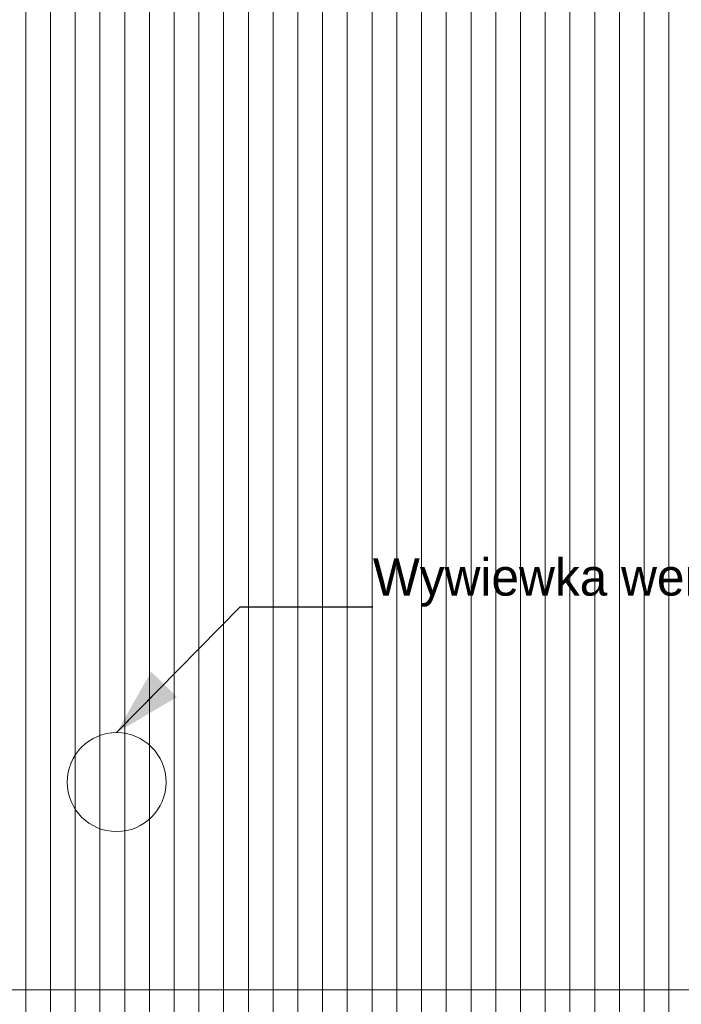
# Model space of a CAD drawing. Header units: millimetres. Extents: x 100377 to 139599, y -1988 to 13993.
# Tile 23 of 53: x 110938 to 113612, y 5978 to 9957. Entities that reach past the tile are written whole.
import ezdxf

# ---------------------------------------------------------------- set-up
doc = ezdxf.new("R2010")
doc.units = ezdxf.units.MM
doc.header["$MEASUREMENT"] = 0
doc.linetypes.add('Przerywana gęsta', pattern=[90, 60, -30])
for name, color, linetype, lineweight in [('Nowe_0_Nr_pióra__1', 7, 'Continuous', 13), ('Nowe_0_Nr_pióra__2', 251, 'Continuous', 13), ('Nowe_820-G Rysunki Obrazki_Nr_pióra__1', 7, 'Continuous', 13)]:
    doc.layers.add(name, color=color, linetype=linetype, lineweight=lineweight)
doc.styles.add('STYL_AUTOMATYCZNY_2', font='txt')
doc.dimstyles.new('STYL_AUTOMATYCZNY__3', dxfattribs={"dimtxt": 0.18, "dimasz": 273.6, "dimexe": 0.18, "dimexo": 0.0625, "dimgap": 0.09, "dimtad": 0, "dimtih": 1, "dimtoh": 1, "dimdec": 4, "dimzin": 0, "dimdsep": 46, "dimcen": 0.09, "dimadec": 0, "dimazin": 0, "dimtfac": 1, "dimtdec": 4, "dimtmove": 0, "dimatfit": 3, "dimldrblk": 'ARROWHEAD_5', "dimfxl": 0, "dimtolj": 1, "dimtzin": 0, "dimarcsym": 0})

# ---------------------------------------------------------------- blocks, each defined once
blk = doc.blocks.new('*X2')
at = {"layer": 'Nowe_0_Nr_pióra__2', "color": 251, "linetype": 'Continuous', "lineweight": 13}
for p, q in [((110962.4, 6037), (110962.4, 5787)), ((110962.4, 6037), (110962.4, 5787)), ((111062.4, 6037), (111062.4, 5787)), ((111062.4, 6037), (111062.4, 5787)), ((111162.4, 6037), (111162.4, 5787)), ((111162.4, 6037), (111162.4, 5787)), ((111262.4, 6037), (111262.4, 5787)), ((111262.4, 6037), (111262.4, 5787)), ((111362.4, 6037), (111362.4, 5787)), ((111362.4, 6037), (111362.4, 5787)), ((111462.4, 6037), (111462.4, 5787)), ((111462.4, 6037), (111462.4, 5787)), ((111562.4, 6037), (111562.4, 5787)), ((111562.4, 6037), (111562.4, 5787)), ((111662.4, 6037), (111662.4, 5787)), ((111662.4, 6037), (111662.4, 5787)), ((111762.4, 6037), (111762.4, 5787)), ((111762.4, 6037), (111762.4, 5787)), ((111862.4, 6037), (111862.4, 5787)), ((111862.4, 6037), (111862.4, 5787)), ((111962.4, 6037), (111962.4, 5787)), ((111962.4, 6037), (111962.4, 5787)), ((112062.4, 6037), (112062.4, 5787)), ((112062.4, 6037), (112062.4, 5787)), ((112162.4, 6037), (112162.4, 5787)), ((112162.4, 6037), (112162.4, 5787)), ((112262.4, 6037), (112262.4, 5787)), ((112262.4, 6037), (112262.4, 5787)), ((112362.4, 6037), (112362.4, 5787)), ((112362.4, 6037), (112362.4, 5787)), ((112462.4, 6037), (112462.4, 5787)), ((112462.4, 6037), (112462.4, 5787)), ((112562.4, 6037), (112562.4, 5787)), ((112562.4, 6037), (112562.4, 5787)), ((112662.4, 6037), (112662.4, 5787)), ((112662.4, 6037), (112662.4, 5787)), ((112762.4, 6037), (112762.4, 5787)), ((112762.4, 6037), (112762.4, 5787)), ((112862.4, 6037), (112862.4, 5787)), ((112862.4, 6037), (112862.4, 5787)), ((112962.4, 6037), (112962.4, 5787)), ((112962.4, 6037), (112962.4, 5787)), ((113062.4, 6037), (113062.4, 5787)), ((113062.4, 6037), (113062.4, 5787)), ((113162.4, 6037), (113162.4, 5787)), ((113162.4, 6037), (113162.4, 5787)), ((113262.4, 6037), (113262.4, 5787)), ((113262.4, 6037), (113262.4, 5787)), ((113362.4, 6037), (113362.4, 5787)), ((113362.4, 6037), (113362.4, 5787)), ((113462.4, 6037), (113462.4, 5787)), ((113462.4, 6037), (113462.4, 5787)), ((113562.4, 6037), (113562.4, 5787)), ((113562.4, 6037), (113562.4, 5787))]:
    blk.add_line(p, q, dxfattribs=at)
blk = doc.blocks.new('Wypełnienie_1_1', base_point=(0, 0))
at = {"layer": 'Nowe_0_Nr_pióra__2', "color": 251, "linetype": 'Continuous', "lineweight": 13}
blk.add_blockref('*X2', (0, 0), dxfattribs=at)
blk = doc.blocks.new('*X4')
at = {"layer": 'Nowe_0_Nr_pióra__2', "color": 251, "linetype": 'Continuous', "lineweight": 13}
for p, q in [((110962.4, 9787), (110962.4, 10037)), ((110962.4, 9787), (110962.4, 10037)), ((111062.4, 9787), (111062.4, 10037)), ((111062.4, 9787), (111062.4, 10037)), ((111162.4, 9787), (111162.4, 10037)), ((111162.4, 9787), (111162.4, 10037)), ((111262.4, 9787), (111262.4, 10037)), ((111262.4, 9787), (111262.4, 10037)), ((111362.4, 9787), (111362.4, 10037)), ((111362.4, 9787), (111362.4, 10037)), ((111462.4, 9787), (111462.4, 10037)), ((111462.4, 9787), (111462.4, 10037)), ((111562.4, 9787), (111562.4, 10037)), ((111562.4, 9787), (111562.4, 10037)), ((111662.4, 9787), (111662.4, 10037)), ((111662.4, 9787), (111662.4, 10037)), ((111762.4, 9787), (111762.4, 10037)), ((111762.4, 9787), (111762.4, 10037)), ((111862.4, 9787), (111862.4, 10037)), ((111862.4, 9787), (111862.4, 10037)), ((111962.4, 9787), (111962.4, 10037)), ((111962.4, 9787), (111962.4, 10037)), ((112062.4, 9787), (112062.4, 10037)), ((112062.4, 9787), (112062.4, 10037)), ((112162.4, 9787), (112162.4, 10037)), ((112162.4, 9787), (112162.4, 10037)), ((112262.4, 9787), (112262.4, 10037)), ((112262.4, 9787), (112262.4, 10037)), ((112362.4, 9787), (112362.4, 10037)), ((112362.4, 9787), (112362.4, 10037)), ((112462.4, 9787), (112462.4, 10037)), ((112462.4, 9787), (112462.4, 10037)), ((112562.4, 9787), (112562.4, 10037)), ((112562.4, 9787), (112562.4, 10037)), ((112662.4, 9787), (112662.4, 10037)), ((112662.4, 9787), (112662.4, 10037)), ((112762.4, 9787), (112762.4, 10037)), ((112762.4, 9787), (112762.4, 10037)), ((112862.4, 9787), (112862.4, 10037)), ((112862.4, 9787), (112862.4, 10037)), ((112962.4, 9787), (112962.4, 10037)), ((112962.4, 9787), (112962.4, 10037)), ((113062.4, 9787), (113062.4, 10037)), ((113062.4, 9787), (113062.4, 10037)), ((113162.4, 9787), (113162.4, 10037)), ((113162.4, 9787), (113162.4, 10037)), ((113262.4, 9787), (113262.4, 10037)), ((113262.4, 9787), (113262.4, 10037)), ((113362.4, 9787), (113362.4, 10037)), ((113362.4, 9787), (113362.4, 10037)), ((113462.4, 9787), (113462.4, 10037)), ((113462.4, 9787), (113462.4, 10037)), ((113562.4, 9787), (113562.4, 10037)), ((113562.4, 9787), (113562.4, 10037)), ((110962.4, 9537), (110962.4, 9787)), ((110962.4, 9537), (110962.4, 9787)), ((111062.4, 9537), (111062.4, 9787)), ((111062.4, 9537), (111062.4, 9787)), ((111162.4, 9537), (111162.4, 9787)), ((111162.4, 9537), (111162.4, 9787)), ((111262.4, 9537), (111262.4, 9787)), ((111262.4, 9537), (111262.4, 9787)), ((111362.4, 9537), (111362.4, 9787)), ((111362.4, 9537), (111362.4, 9787)), ((111462.4, 9537), (111462.4, 9787)), ((111462.4, 9537), (111462.4, 9787)), ((111562.4, 9537), (111562.4, 9787)), ((111562.4, 9537), (111562.4, 9787)), ((111662.4, 9537), (111662.4, 9787)), ((111662.4, 9537), (111662.4, 9787)), ((111762.4, 9537), (111762.4, 9787)), ((111762.4, 9537), (111762.4, 9787)), ((111862.4, 9537), (111862.4, 9787)), ((111862.4, 9537), (111862.4, 9787)), ((111962.4, 9537), (111962.4, 9787)), ((111962.4, 9537), (111962.4, 9787)), ((112062.4, 9537), (112062.4, 9787)), ((112062.4, 9537), (112062.4, 9787)), ((112162.4, 9537), (112162.4, 9787)), ((112162.4, 9537), (112162.4, 9787)), ((112262.4, 9537), (112262.4, 9787)), ((112262.4, 9537), (112262.4, 9787)), ((112362.4, 9537), (112362.4, 9787)), ((112362.4, 9537), (112362.4, 9787)), ((112462.4, 9537), (112462.4, 9787)), ((112462.4, 9537), (112462.4, 9787)), ((112562.4, 9537), (112562.4, 9787)), ((112562.4, 9537), (112562.4, 9787)), ((112662.4, 9537), (112662.4, 9787)), ((112662.4, 9537), (112662.4, 9787)), ((112762.4, 9537), (112762.4, 9787)), ((112762.4, 9537), (112762.4, 9787)), ((112862.4, 9537), (112862.4, 9787)), ((112862.4, 9537), (112862.4, 9787)), ((112962.4, 9537), (112962.4, 9787)), ((112962.4, 9537), (112962.4, 9787)), ((113062.4, 9537), (113062.4, 9787)), ((113062.4, 9537), (113062.4, 9787)), ((113162.4, 9537), (113162.4, 9787)), ((113162.4, 9537), (113162.4, 9787)), ((113262.4, 9537), (113262.4, 9787)), ((113262.4, 9537), (113262.4, 9787)), ((113362.4, 9537), (113362.4, 9787)), ((113362.4, 9537), (113362.4, 9787)), ((113462.4, 9537), (113462.4, 9787)), ((113462.4, 9537), (113462.4, 9787)), ((113562.4, 9537), (113562.4, 9787)), ((113562.4, 9537), (113562.4, 9787)), ((110962.4, 9287), (110962.4, 9537)), ((110962.4, 9287), (110962.4, 9537)), ((111062.4, 9287), (111062.4, 9537)), ((111062.4, 9287), (111062.4, 9537)), ((111162.4, 9287), (111162.4, 9537)), ((111162.4, 9287), (111162.4, 9537)), ((111262.4, 9287), (111262.4, 9537)), ((111262.4, 9287), (111262.4, 9537)), ((111362.4, 9287), (111362.4, 9537)), ((111362.4, 9287), (111362.4, 9537)), ((111462.4, 9287), (111462.4, 9537)), ((111462.4, 9287), (111462.4, 9537)), ((111562.4, 9287), (111562.4, 9537)), ((111562.4, 9287), (111562.4, 9537)), ((111662.4, 9287), (111662.4, 9537)), ((111662.4, 9287), (111662.4, 9537)), ((111762.4, 9287), (111762.4, 9537)), ((111762.4, 9287), (111762.4, 9537)), ((111862.4, 9287), (111862.4, 9537)), ((111862.4, 9287), (111862.4, 9537)), ((111962.4, 9287), (111962.4, 9537)), ((111962.4, 9287), (111962.4, 9537)), ((112062.4, 9287), (112062.4, 9537)), ((112062.4, 9287), (112062.4, 9537)), ((112162.4, 9287), (112162.4, 9537)), ((112162.4, 9287), (112162.4, 9537)), ((112262.4, 9287), (112262.4, 9537)), ((112262.4, 9287), (112262.4, 9537)), ((112362.4, 9287), (112362.4, 9537)), ((112362.4, 9287), (112362.4, 9537)), ((112462.4, 9287), (112462.4, 9537)), ((112462.4, 9287), (112462.4, 9537)), ((112562.4, 9287), (112562.4, 9537)), ((112562.4, 9287), (112562.4, 9537)), ((112662.4, 9287), (112662.4, 9537)), ((112662.4, 9287), (112662.4, 9537)), ((112762.4, 9287), (112762.4, 9537)), ((112762.4, 9287), (112762.4, 9537)), ((112862.4, 9287), (112862.4, 9537)), ((112862.4, 9287), (112862.4, 9537)), ((112962.4, 9287), (112962.4, 9537)), ((112962.4, 9287), (112962.4, 9537)), ((113062.4, 9287), (113062.4, 9537)), ((113062.4, 9287), (113062.4, 9537)), ((113162.4, 9287), (113162.4, 9537)), ((113162.4, 9287), (113162.4, 9537)), ((113262.4, 9287), (113262.4, 9537)), ((113262.4, 9287), (113262.4, 9537)), ((113362.4, 9287), (113362.4, 9537)), ((113362.4, 9287), (113362.4, 9537)), ((113462.4, 9287), (113462.4, 9537)), ((113462.4, 9287), (113462.4, 9537)), ((113562.4, 9287), (113562.4, 9537)), ((113562.4, 9287), (113562.4, 9537)), ((110962.4, 9037), (110962.4, 9287)), ((110962.4, 9037), (110962.4, 9287)), ((111062.4, 9037), (111062.4, 9287)), ((111062.4, 9037), (111062.4, 9287)), ((111162.4, 9037), (111162.4, 9287)), ((111162.4, 9037), (111162.4, 9287)), ((111262.4, 9037), (111262.4, 9287)), ((111262.4, 9037), (111262.4, 9287)), ((111362.4, 9037), (111362.4, 9287)), ((111362.4, 9037), (111362.4, 9287)), ((111462.4, 9037), (111462.4, 9287)), ((111462.4, 9037), (111462.4, 9287)), ((111562.4, 9037), (111562.4, 9287)), ((111562.4, 9037), (111562.4, 9287)), ((111662.4, 9037), (111662.4, 9287)), ((111662.4, 9037), (111662.4, 9287)), ((111762.4, 9037), (111762.4, 9287)), ((111762.4, 9037), (111762.4, 9287)), ((111862.4, 9037), (111862.4, 9287)), ((111862.4, 9037), (111862.4, 9287)), ((111962.4, 9037), (111962.4, 9287)), ((111962.4, 9037), (111962.4, 9287)), ((112062.4, 9037), (112062.4, 9287)), ((112062.4, 9037), (112062.4, 9287)), ((112162.4, 9037), (112162.4, 9287)), ((112162.4, 9037), (112162.4, 9287)), ((112262.4, 9037), (112262.4, 9287)), ((112262.4, 9037), (112262.4, 9287)), ((112362.4, 9037), (112362.4, 9287)), ((112362.4, 9037), (112362.4, 9287)), ((112462.4, 9037), (112462.4, 9287)), ((112462.4, 9037), (112462.4, 9287)), ((112562.4, 9037), (112562.4, 9287)), ((112562.4, 9037), (112562.4, 9287)), ((112662.4, 9037), (112662.4, 9287)), ((112662.4, 9037), (112662.4, 9287)), ((112762.4, 9037), (112762.4, 9287)), ((112762.4, 9037), (112762.4, 9287)), ((112862.4, 9037), (112862.4, 9287)), ((112862.4, 9037), (112862.4, 9287)), ((112962.4, 9037), (112962.4, 9287)), ((112962.4, 9037), (112962.4, 9287)), ((113062.4, 9037), (113062.4, 9287)), ((113062.4, 9037), (113062.4, 9287)), ((113162.4, 9037), (113162.4, 9287)), ((113162.4, 9037), (113162.4, 9287)), ((113262.4, 9037), (113262.4, 9287)), ((113262.4, 9037), (113262.4, 9287)), ((113362.4, 9037), (113362.4, 9287)), ((113362.4, 9037), (113362.4, 9287)), ((113462.4, 9037), (113462.4, 9287)), ((113462.4, 9037), (113462.4, 9287)), ((113562.4, 9037), (113562.4, 9287)), ((113562.4, 9037), (113562.4, 9287)), ((110962.4, 8787), (110962.4, 9037)), ((110962.4, 8787), (110962.4, 9037)), ((111062.4, 8787), (111062.4, 9037)), ((111062.4, 8787), (111062.4, 9037)), ((111162.4, 8787), (111162.4, 9037)), ((111162.4, 8787), (111162.4, 9037)), ((111262.4, 8787), (111262.4, 9037)), ((111262.4, 8787), (111262.4, 9037)), ((111362.4, 8787), (111362.4, 9037)), ((111362.4, 8787), (111362.4, 9037)), ((111462.4, 8787), (111462.4, 9037)), ((111462.4, 8787), (111462.4, 9037)), ((111562.4, 8787), (111562.4, 9037)), ((111562.4, 8787), (111562.4, 9037)), ((111662.4, 8787), (111662.4, 9037)), ((111662.4, 8787), (111662.4, 9037)), ((111762.4, 8787), (111762.4, 9037)), ((111762.4, 8787), (111762.4, 9037)), ((111862.4, 8787), (111862.4, 9037)), ((111862.4, 8787), (111862.4, 9037)), ((111962.4, 8787), (111962.4, 9037)), ((111962.4, 8787), (111962.4, 9037)), ((112062.4, 8787), (112062.4, 9037)), ((112062.4, 8787), (112062.4, 9037)), ((112162.4, 8787), (112162.4, 9037)), ((112162.4, 8787), (112162.4, 9037)), ((112262.4, 8787), (112262.4, 9037)), ((112262.4, 8787), (112262.4, 9037)), ((112362.4, 8787), (112362.4, 9037)), ((112362.4, 8787), (112362.4, 9037)), ((112462.4, 8787), (112462.4, 9037)), ((112462.4, 8787), (112462.4, 9037)), ((112562.4, 8787), (112562.4, 9037)), ((112562.4, 8787), (112562.4, 9037)), ((112662.4, 8787), (112662.4, 9037)), ((112662.4, 8787), (112662.4, 9037)), ((112762.4, 8787), (112762.4, 9037)), ((112762.4, 8787), (112762.4, 9037)), ((112862.4, 8787), (112862.4, 9037)), ((112862.4, 8787), (112862.4, 9037)), ((112962.4, 8787), (112962.4, 9037)), ((112962.4, 8787), (112962.4, 9037)), ((113062.4, 8787), (113062.4, 9037)), ((113062.4, 8787), (113062.4, 9037)), ((113162.4, 8787), (113162.4, 9037)), ((113162.4, 8787), (113162.4, 9037)), ((113262.4, 8787), (113262.4, 9037)), ((113262.4, 8787), (113262.4, 9037)), ((113362.4, 8787), (113362.4, 9037)), ((113362.4, 8787), (113362.4, 9037)), ((113462.4, 8787), (113462.4, 9037)), ((113462.4, 8787), (113462.4, 9037)), ((113562.4, 8787), (113562.4, 9037)), ((113562.4, 8787), (113562.4, 9037)), ((110962.4, 8537), (110962.4, 8787)), ((110962.4, 8537), (110962.4, 8787)), ((111062.4, 8537), (111062.4, 8787)), ((111062.4, 8537), (111062.4, 8787)), ((111162.4, 8537), (111162.4, 8787)), ((111162.4, 8537), (111162.4, 8787)), ((111262.4, 8537), (111262.4, 8787)), ((111262.4, 8537), (111262.4, 8787)), ((111362.4, 8537), (111362.4, 8787)), ((111362.4, 8537), (111362.4, 8787)), ((111462.4, 8537), (111462.4, 8787)), ((111462.4, 8537), (111462.4, 8787)), ((111562.4, 8537), (111562.4, 8787)), ((111562.4, 8537), (111562.4, 8787)), ((111662.4, 8537), (111662.4, 8787)), ((111662.4, 8537), (111662.4, 8787)), ((111762.4, 8537), (111762.4, 8787)), ((111762.4, 8537), (111762.4, 8787)), ((111862.4, 8537), (111862.4, 8787)), ((111862.4, 8537), (111862.4, 8787)), ((111962.4, 8537), (111962.4, 8787)), ((111962.4, 8537), (111962.4, 8787)), ((112062.4, 8537), (112062.4, 8787)), ((112062.4, 8537), (112062.4, 8787)), ((112162.4, 8537), (112162.4, 8787)), ((112162.4, 8537), (112162.4, 8787)), ((112262.4, 8537), (112262.4, 8787)), ((112262.4, 8537), (112262.4, 8787)), ((112362.4, 8537), (112362.4, 8787)), ((112362.4, 8537), (112362.4, 8787)), ((112462.4, 8537), (112462.4, 8787)), ((112462.4, 8537), (112462.4, 8787)), ((112562.4, 8537), (112562.4, 8787)), ((112562.4, 8537), (112562.4, 8787)), ((112662.4, 8537), (112662.4, 8787)), ((112662.4, 8537), (112662.4, 8787)), ((112762.4, 8537), (112762.4, 8787)), ((112762.4, 8537), (112762.4, 8787)), ((112862.4, 8537), (112862.4, 8787)), ((112862.4, 8537), (112862.4, 8787)), ((112962.4, 8537), (112962.4, 8787)), ((112962.4, 8537), (112962.4, 8787)), ((113062.4, 8537), (113062.4, 8787)), ((113062.4, 8537), (113062.4, 8787)), ((113162.4, 8537), (113162.4, 8787)), ((113162.4, 8537), (113162.4, 8787)), ((113262.4, 8537), (113262.4, 8787)), ((113262.4, 8537), (113262.4, 8787)), ((113362.4, 8537), (113362.4, 8787)), ((113362.4, 8537), (113362.4, 8787)), ((113462.4, 8537), (113462.4, 8787)), ((113462.4, 8537), (113462.4, 8787)), ((113562.4, 8537), (113562.4, 8787)), ((113562.4, 8537), (113562.4, 8787)), ((110962.4, 8287), (110962.4, 8537)), ((110962.4, 8287), (110962.4, 8537)), ((111062.4, 8287), (111062.4, 8537)), ((111062.4, 8287), (111062.4, 8537)), ((111162.4, 8287), (111162.4, 8537)), ((111162.4, 8287), (111162.4, 8537)), ((111262.4, 8287), (111262.4, 8537)), ((111262.4, 8287), (111262.4, 8537)), ((111362.4, 8287), (111362.4, 8537)), ((111362.4, 8287), (111362.4, 8537)), ((111462.4, 8287), (111462.4, 8537)), ((111462.4, 8287), (111462.4, 8537)), ((111562.4, 8287), (111562.4, 8537)), ((111562.4, 8287), (111562.4, 8537)), ((111662.4, 8287), (111662.4, 8537)), ((111662.4, 8287), (111662.4, 8537)), ((111762.4, 8287), (111762.4, 8537)), ((111762.4, 8287), (111762.4, 8537)), ((111862.4, 8287), (111862.4, 8537)), ((111862.4, 8287), (111862.4, 8537)), ((111962.4, 8287), (111962.4, 8537)), ((111962.4, 8287), (111962.4, 8537)), ((112062.4, 8287), (112062.4, 8537)), ((112062.4, 8287), (112062.4, 8537)), ((112162.4, 8287), (112162.4, 8537)), ((112162.4, 8287), (112162.4, 8537)), ((112262.4, 8287), (112262.4, 8537)), ((112262.4, 8287), (112262.4, 8537)), ((112362.4, 8287), (112362.4, 8537)), ((112362.4, 8287), (112362.4, 8537)), ((112462.4, 8287), (112462.4, 8537)), ((112462.4, 8287), (112462.4, 8537)), ((112562.4, 8287), (112562.4, 8537)), ((112562.4, 8287), (112562.4, 8537)), ((112662.4, 8287), (112662.4, 8537)), ((112662.4, 8287), (112662.4, 8537)), ((112762.4, 8287), (112762.4, 8537)), ((112762.4, 8287), (112762.4, 8537)), ((112862.4, 8287), (112862.4, 8537)), ((112862.4, 8287), (112862.4, 8537)), ((112962.4, 8287), (112962.4, 8537)), ((112962.4, 8287), (112962.4, 8537)), ((113062.4, 8287), (113062.4, 8537)), ((113062.4, 8287), (113062.4, 8537)), ((113162.4, 8287), (113162.4, 8537)), ((113162.4, 8287), (113162.4, 8537)), ((113262.4, 8287), (113262.4, 8537)), ((113262.4, 8287), (113262.4, 8537)), ((113362.4, 8287), (113362.4, 8537)), ((113362.4, 8287), (113362.4, 8537)), ((113462.4, 8287), (113462.4, 8537)), ((113462.4, 8287), (113462.4, 8537)), ((113562.4, 8287), (113562.4, 8537)), ((113562.4, 8287), (113562.4, 8537)), ((110962.4, 8037), (110962.4, 8287)), ((110962.4, 8037), (110962.4, 8287)), ((111062.4, 8037), (111062.4, 8287)), ((111062.4, 8037), (111062.4, 8287)), ((111162.4, 8037), (111162.4, 8287)), ((111162.4, 8037), (111162.4, 8287)), ((111262.4, 8037), (111262.4, 8287)), ((111262.4, 8037), (111262.4, 8287)), ((111362.4, 8037), (111362.4, 8287)), ((111362.4, 8037), (111362.4, 8287)), ((111462.4, 8037), (111462.4, 8287)), ((111462.4, 8037), (111462.4, 8287)), ((111562.4, 8037), (111562.4, 8287)), ((111562.4, 8037), (111562.4, 8287)), ((111662.4, 8037), (111662.4, 8287)), ((111662.4, 8037), (111662.4, 8287)), ((111762.4, 8037), (111762.4, 8287)), ((111762.4, 8037), (111762.4, 8287)), ((111862.4, 8037), (111862.4, 8287)), ((111862.4, 8037), (111862.4, 8287)), ((111962.4, 8037), (111962.4, 8287)), ((111962.4, 8037), (111962.4, 8287)), ((112062.4, 8037), (112062.4, 8287)), ((112062.4, 8037), (112062.4, 8287)), ((112162.4, 8037), (112162.4, 8287)), ((112162.4, 8037), (112162.4, 8287)), ((112262.4, 8037), (112262.4, 8287)), ((112262.4, 8037), (112262.4, 8287)), ((112362.4, 8037), (112362.4, 8287)), ((112362.4, 8037), (112362.4, 8287)), ((112462.4, 8037), (112462.4, 8287)), ((112462.4, 8037), (112462.4, 8287)), ((112562.4, 8037), (112562.4, 8287)), ((112562.4, 8037), (112562.4, 8287)), ((112662.4, 8037), (112662.4, 8287)), ((112662.4, 8037), (112662.4, 8287)), ((112762.4, 8037), (112762.4, 8287)), ((112762.4, 8037), (112762.4, 8287)), ((112862.4, 8037), (112862.4, 8287)), ((112862.4, 8037), (112862.4, 8287)), ((112962.4, 8037), (112962.4, 8287)), ((112962.4, 8037), (112962.4, 8287)), ((113062.4, 8037), (113062.4, 8287)), ((113062.4, 8037), (113062.4, 8287)), ((113162.4, 8037), (113162.4, 8287)), ((113162.4, 8037), (113162.4, 8287)), ((113262.4, 8037), (113262.4, 8287)), ((113262.4, 8037), (113262.4, 8287)), ((113362.4, 8037), (113362.4, 8287)), ((113362.4, 8037), (113362.4, 8287)), ((113462.4, 8037), (113462.4, 8287)), ((113462.4, 8037), (113462.4, 8287)), ((113562.4, 8037), (113562.4, 8287)), ((113562.4, 8037), (113562.4, 8287)), ((110962.4, 7787), (110962.4, 8037)), ((110962.4, 7787), (110962.4, 8037)), ((111062.4, 7787), (111062.4, 8037)), ((111062.4, 7787), (111062.4, 8037)), ((111162.4, 7787), (111162.4, 8037)), ((111162.4, 7787), (111162.4, 8037)), ((111262.4, 7787), (111262.4, 8037)), ((111262.4, 7787), (111262.4, 8037)), ((111362.4, 7787), (111362.4, 8037)), ((111362.4, 7787), (111362.4, 8037)), ((111462.4, 7787), (111462.4, 8037)), ((111462.4, 7787), (111462.4, 8037)), ((111562.4, 7787), (111562.4, 8037)), ((111562.4, 7787), (111562.4, 8037)), ((111662.4, 7787), (111662.4, 8037)), ((111662.4, 7787), (111662.4, 8037)), ((111762.4, 7787), (111762.4, 8037)), ((111762.4, 7787), (111762.4, 8037)), ((111862.4, 7787), (111862.4, 8037)), ((111862.4, 7787), (111862.4, 8037)), ((111962.4, 7787), (111962.4, 8037)), ((111962.4, 7787), (111962.4, 8037)), ((112062.4, 7787), (112062.4, 8037)), ((112062.4, 7787), (112062.4, 8037)), ((112162.4, 7787), (112162.4, 8037)), ((112162.4, 7787), (112162.4, 8037)), ((112262.4, 7787), (112262.4, 8037)), ((112262.4, 7787), (112262.4, 8037)), ((112362.4, 7787), (112362.4, 8037)), ((112362.4, 7787), (112362.4, 8037)), ((112462.4, 7787), (112462.4, 8037)), ((112462.4, 7787), (112462.4, 8037)), ((112562.4, 7787), (112562.4, 8037)), ((112562.4, 7787), (112562.4, 8037)), ((112662.4, 7787), (112662.4, 8037)), ((112662.4, 7787), (112662.4, 8037)), ((112762.4, 7787), (112762.4, 8037)), ((112762.4, 7787), (112762.4, 8037)), ((112862.4, 7787), (112862.4, 8037)), ((112862.4, 7787), (112862.4, 8037)), ((112962.4, 7787), (112962.4, 8037)), ((112962.4, 7787), (112962.4, 8037)), ((113062.4, 7787), (113062.4, 8037)), ((113062.4, 7787), (113062.4, 8037)), ((113162.4, 7787), (113162.4, 8037)), ((113162.4, 7787), (113162.4, 8037)), ((113262.4, 7787), (113262.4, 8037)), ((113262.4, 7787), (113262.4, 8037)), ((113362.4, 7787), (113362.4, 8037)), ((113362.4, 7787), (113362.4, 8037)), ((113462.4, 7787), (113462.4, 8037)), ((113462.4, 7787), (113462.4, 8037)), ((113562.4, 7787), (113562.4, 8037)), ((113562.4, 7787), (113562.4, 8037)), ((110962.4, 7537), (110962.4, 7787)), ((110962.4, 7537), (110962.4, 7787)), ((111062.4, 7537), (111062.4, 7787)), ((111062.4, 7537), (111062.4, 7787)), ((111162.4, 7537), (111162.4, 7787)), ((111162.4, 7537), (111162.4, 7787)), ((111262.4, 7537), (111262.4, 7787)), ((111262.4, 7537), (111262.4, 7787)), ((111362.4, 7537), (111362.4, 7787)), ((111362.4, 7537), (111362.4, 7787)), ((111462.4, 7537), (111462.4, 7787)), ((111462.4, 7537), (111462.4, 7787)), ((111562.4, 7537), (111562.4, 7787)), ((111562.4, 7537), (111562.4, 7787)), ((111662.4, 7537), (111662.4, 7787)), ((111662.4, 7537), (111662.4, 7787)), ((111762.4, 7537), (111762.4, 7787)), ((111762.4, 7537), (111762.4, 7787)), ((111862.4, 7537), (111862.4, 7787)), ((111862.4, 7537), (111862.4, 7787)), ((111962.4, 7537), (111962.4, 7787)), ((111962.4, 7537), (111962.4, 7787)), ((112062.4, 7537), (112062.4, 7787)), ((112062.4, 7537), (112062.4, 7787)), ((112162.4, 7537), (112162.4, 7787)), ((112162.4, 7537), (112162.4, 7787)), ((112262.4, 7537), (112262.4, 7787)), ((112262.4, 7537), (112262.4, 7787)), ((112362.4, 7537), (112362.4, 7787)), ((112362.4, 7537), (112362.4, 7787)), ((112462.4, 7537), (112462.4, 7787)), ((112462.4, 7537), (112462.4, 7787)), ((112562.4, 7537), (112562.4, 7787)), ((112562.4, 7537), (112562.4, 7787)), ((112662.4, 7537), (112662.4, 7787)), ((112662.4, 7537), (112662.4, 7787)), ((112762.4, 7537), (112762.4, 7787)), ((112762.4, 7537), (112762.4, 7787)), ((112862.4, 7537), (112862.4, 7787)), ((112862.4, 7537), (112862.4, 7787)), ((112962.4, 7537), (112962.4, 7787)), ((112962.4, 7537), (112962.4, 7787)), ((113062.4, 7537), (113062.4, 7787)), ((113062.4, 7537), (113062.4, 7787)), ((113162.4, 7537), (113162.4, 7787)), ((113162.4, 7537), (113162.4, 7787)), ((113262.4, 7537), (113262.4, 7787)), ((113262.4, 7537), (113262.4, 7787)), ((113362.4, 7537), (113362.4, 7787)), ((113362.4, 7537), (113362.4, 7787)), ((113462.4, 7537), (113462.4, 7787)), ((113462.4, 7537), (113462.4, 7787)), ((113562.4, 7537), (113562.4, 7787)), ((113562.4, 7537), (113562.4, 7787)), ((110962.4, 7287), (110962.4, 7537)), ((110962.4, 7287), (110962.4, 7537)), ((111062.4, 7287), (111062.4, 7537)), ((111062.4, 7287), (111062.4, 7537)), ((111162.4, 7287), (111162.4, 7537)), ((111162.4, 7287), (111162.4, 7537)), ((111262.4, 7287), (111262.4, 7537)), ((111262.4, 7287), (111262.4, 7537)), ((111362.4, 7287), (111362.4, 7537)), ((111362.4, 7287), (111362.4, 7537)), ((111462.4, 7287), (111462.4, 7537)), ((111462.4, 7287), (111462.4, 7537)), ((111562.4, 7287), (111562.4, 7537)), ((111562.4, 7287), (111562.4, 7537)), ((111662.4, 7287), (111662.4, 7537)), ((111662.4, 7287), (111662.4, 7537)), ((111762.4, 7287), (111762.4, 7537)), ((111762.4, 7287), (111762.4, 7537)), ((111862.4, 7287), (111862.4, 7537)), ((111862.4, 7287), (111862.4, 7537)), ((111962.4, 7287), (111962.4, 7537)), ((111962.4, 7287), (111962.4, 7537)), ((112062.4, 7287), (112062.4, 7537)), ((112062.4, 7287), (112062.4, 7537)), ((112162.4, 7287), (112162.4, 7537)), ((112162.4, 7287), (112162.4, 7537)), ((112262.4, 7287), (112262.4, 7537)), ((112262.4, 7287), (112262.4, 7537)), ((112362.4, 7287), (112362.4, 7537)), ((112362.4, 7287), (112362.4, 7537)), ((112462.4, 7287), (112462.4, 7537)), ((112462.4, 7287), (112462.4, 7537)), ((112562.4, 7287), (112562.4, 7537)), ((112562.4, 7287), (112562.4, 7537)), ((112662.4, 7287), (112662.4, 7537)), ((112662.4, 7287), (112662.4, 7537)), ((112762.4, 7287), (112762.4, 7537)), ((112762.4, 7287), (112762.4, 7537)), ((112862.4, 7287), (112862.4, 7537)), ((112862.4, 7287), (112862.4, 7537)), ((112962.4, 7287), (112962.4, 7537)), ((112962.4, 7287), (112962.4, 7537)), ((113062.4, 7287), (113062.4, 7537)), ((113062.4, 7287), (113062.4, 7537)), ((113162.4, 7287), (113162.4, 7537)), ((113162.4, 7287), (113162.4, 7537)), ((113262.4, 7287), (113262.4, 7537)), ((113262.4, 7287), (113262.4, 7537)), ((113362.4, 7287), (113362.4, 7537)), ((113362.4, 7287), (113362.4, 7537)), ((113462.4, 7287), (113462.4, 7537)), ((113462.4, 7287), (113462.4, 7537)), ((113562.4, 7287), (113562.4, 7537)), ((113562.4, 7287), (113562.4, 7537)), ((110962.4, 7037), (110962.4, 7287)), ((110962.4, 7037), (110962.4, 7287)), ((111062.4, 7037), (111062.4, 7287)), ((111062.4, 7037), (111062.4, 7287)), ((111162.4, 7037), (111162.4, 7287)), ((111162.4, 7037), (111162.4, 7287)), ((111262.4, 7037), (111262.4, 7287)), ((111262.4, 7037), (111262.4, 7287)), ((111362.4, 7037), (111362.4, 7287)), ((111362.4, 7037), (111362.4, 7287)), ((111462.4, 7037), (111462.4, 7287)), ((111462.4, 7037), (111462.4, 7287)), ((111562.4, 7037), (111562.4, 7287)), ((111562.4, 7037), (111562.4, 7287)), ((111662.4, 7037), (111662.4, 7287)), ((111662.4, 7037), (111662.4, 7287)), ((111762.4, 7037), (111762.4, 7287)), ((111762.4, 7037), (111762.4, 7287)), ((111862.4, 7037), (111862.4, 7287)), ((111862.4, 7037), (111862.4, 7287)), ((111962.4, 7037), (111962.4, 7287)), ((111962.4, 7037), (111962.4, 7287)), ((112062.4, 7037), (112062.4, 7287)), ((112062.4, 7037), (112062.4, 7287)), ((112162.4, 7037), (112162.4, 7287)), ((112162.4, 7037), (112162.4, 7287)), ((112262.4, 7037), (112262.4, 7287)), ((112262.4, 7037), (112262.4, 7287)), ((112362.4, 7037), (112362.4, 7287)), ((112362.4, 7037), (112362.4, 7287)), ((112462.4, 7037), (112462.4, 7287)), ((112462.4, 7037), (112462.4, 7287)), ((112562.4, 7037), (112562.4, 7287)), ((112562.4, 7037), (112562.4, 7287)), ((112662.4, 7037), (112662.4, 7287)), ((112662.4, 7037), (112662.4, 7287)), ((112762.4, 7037), (112762.4, 7287)), ((112762.4, 7037), (112762.4, 7287)), ((112862.4, 7037), (112862.4, 7287)), ((112862.4, 7037), (112862.4, 7287)), ((112962.4, 7037), (112962.4, 7287)), ((112962.4, 7037), (112962.4, 7287)), ((113062.4, 7037), (113062.4, 7287)), ((113062.4, 7037), (113062.4, 7287)), ((113162.4, 7037), (113162.4, 7287)), ((113162.4, 7037), (113162.4, 7287)), ((113262.4, 7037), (113262.4, 7287)), ((113262.4, 7037), (113262.4, 7287)), ((113362.4, 7037), (113362.4, 7287)), ((113362.4, 7037), (113362.4, 7287)), ((113462.4, 7037), (113462.4, 7287)), ((113462.4, 7037), (113462.4, 7287)), ((113562.4, 7037), (113562.4, 7287)), ((113562.4, 7037), (113562.4, 7287)), ((110962.4, 6787), (110962.4, 7037)), ((110962.4, 6787), (110962.4, 7037)), ((111062.4, 6787), (111062.4, 7037)), ((111062.4, 6787), (111062.4, 7037)), ((111162.4, 6787), (111162.4, 7037)), ((111162.4, 6787), (111162.4, 7037)), ((111262.4, 6787), (111262.4, 7037)), ((111262.4, 6787), (111262.4, 7037)), ((111362.4, 6787), (111362.4, 7037)), ((111362.4, 6787), (111362.4, 7037)), ((111462.4, 6787), (111462.4, 7037)), ((111462.4, 6787), (111462.4, 7037)), ((111562.4, 6787), (111562.4, 7037)), ((111562.4, 6787), (111562.4, 7037)), ((111662.4, 6787), (111662.4, 7037)), ((111662.4, 6787), (111662.4, 7037)), ((111762.4, 6787), (111762.4, 7037)), ((111762.4, 6787), (111762.4, 7037)), ((111862.4, 6787), (111862.4, 7037)), ((111862.4, 6787), (111862.4, 7037)), ((111962.4, 6787), (111962.4, 7037)), ((111962.4, 6787), (111962.4, 7037)), ((112062.4, 6787), (112062.4, 7037)), ((112062.4, 6787), (112062.4, 7037)), ((112162.4, 6787), (112162.4, 7037)), ((112162.4, 6787), (112162.4, 7037)), ((112262.4, 6787), (112262.4, 7037)), ((112262.4, 6787), (112262.4, 7037)), ((112362.4, 6787), (112362.4, 7037)), ((112362.4, 6787), (112362.4, 7037)), ((112462.4, 6787), (112462.4, 7037)), ((112462.4, 6787), (112462.4, 7037)), ((112562.4, 6787), (112562.4, 7037)), ((112562.4, 6787), (112562.4, 7037)), ((112662.4, 6787), (112662.4, 7037)), ((112662.4, 6787), (112662.4, 7037)), ((112762.4, 6787), (112762.4, 7037)), ((112762.4, 6787), (112762.4, 7037)), ((112862.4, 6787), (112862.4, 7037)), ((112862.4, 6787), (112862.4, 7037)), ((112962.4, 6787), (112962.4, 7037)), ((112962.4, 6787), (112962.4, 7037)), ((113062.4, 6787), (113062.4, 7037)), ((113062.4, 6787), (113062.4, 7037)), ((113162.4, 6787), (113162.4, 7037)), ((113162.4, 6787), (113162.4, 7037)), ((113262.4, 6787), (113262.4, 7037)), ((113262.4, 6787), (113262.4, 7037)), ((113362.4, 6787), (113362.4, 7037)), ((113362.4, 6787), (113362.4, 7037)), ((113462.4, 6787), (113462.4, 7037)), ((113462.4, 6787), (113462.4, 7037)), ((113562.4, 6787), (113562.4, 7037)), ((113562.4, 6787), (113562.4, 7037)), ((110962.4, 6537), (110962.4, 6787)), ((110962.4, 6537), (110962.4, 6787)), ((111062.4, 6537), (111062.4, 6787)), ((111062.4, 6537), (111062.4, 6787)), ((111162.4, 6537), (111162.4, 6787)), ((111162.4, 6537), (111162.4, 6787)), ((111262.4, 6537), (111262.4, 6787)), ((111262.4, 6537), (111262.4, 6787)), ((111362.4, 6537), (111362.4, 6787)), ((111362.4, 6537), (111362.4, 6787)), ((111462.4, 6537), (111462.4, 6787)), ((111462.4, 6537), (111462.4, 6787)), ((111562.4, 6537), (111562.4, 6787)), ((111562.4, 6537), (111562.4, 6787)), ((111662.4, 6537), (111662.4, 6787)), ((111662.4, 6537), (111662.4, 6787)), ((111762.4, 6537), (111762.4, 6787)), ((111762.4, 6537), (111762.4, 6787)), ((111862.4, 6537), (111862.4, 6787)), ((111862.4, 6537), (111862.4, 6787)), ((111962.4, 6537), (111962.4, 6787)), ((111962.4, 6537), (111962.4, 6787)), ((112062.4, 6537), (112062.4, 6787)), ((112062.4, 6537), (112062.4, 6787)), ((112162.4, 6537), (112162.4, 6787)), ((112162.4, 6537), (112162.4, 6787)), ((112262.4, 6537), (112262.4, 6787)), ((112262.4, 6537), (112262.4, 6787)), ((112362.4, 6537), (112362.4, 6787)), ((112362.4, 6537), (112362.4, 6787)), ((112462.4, 6537), (112462.4, 6787)), ((112462.4, 6537), (112462.4, 6787)), ((112562.4, 6537), (112562.4, 6787)), ((112562.4, 6537), (112562.4, 6787)), ((112662.4, 6537), (112662.4, 6787)), ((112662.4, 6537), (112662.4, 6787)), ((112762.4, 6537), (112762.4, 6787)), ((112762.4, 6537), (112762.4, 6787)), ((112862.4, 6537), (112862.4, 6787)), ((112862.4, 6537), (112862.4, 6787)), ((112962.4, 6537), (112962.4, 6787)), ((112962.4, 6537), (112962.4, 6787)), ((113062.4, 6537), (113062.4, 6787)), ((113062.4, 6537), (113062.4, 6787)), ((113162.4, 6537), (113162.4, 6787)), ((113162.4, 6537), (113162.4, 6787)), ((113262.4, 6537), (113262.4, 6787)), ((113262.4, 6537), (113262.4, 6787)), ((113362.4, 6537), (113362.4, 6787)), ((113362.4, 6537), (113362.4, 6787)), ((113462.4, 6537), (113462.4, 6787)), ((113462.4, 6537), (113462.4, 6787)), ((113562.4, 6537), (113562.4, 6787)), ((113562.4, 6537), (113562.4, 6787)), ((110962.4, 6287), (110962.4, 6537)), ((110962.4, 6287), (110962.4, 6537)), ((111062.4, 6287), (111062.4, 6537)), ((111062.4, 6287), (111062.4, 6537)), ((111162.4, 6287), (111162.4, 6537)), ((111162.4, 6287), (111162.4, 6537)), ((111262.4, 6287), (111262.4, 6537)), ((111262.4, 6287), (111262.4, 6537)), ((111362.4, 6287), (111362.4, 6537)), ((111362.4, 6287), (111362.4, 6537)), ((111462.4, 6287), (111462.4, 6537)), ((111462.4, 6287), (111462.4, 6537)), ((111562.4, 6287), (111562.4, 6537)), ((111562.4, 6287), (111562.4, 6537)), ((111662.4, 6287), (111662.4, 6537)), ((111662.4, 6287), (111662.4, 6537)), ((111762.4, 6287), (111762.4, 6537)), ((111762.4, 6287), (111762.4, 6537)), ((111862.4, 6287), (111862.4, 6537)), ((111862.4, 6287), (111862.4, 6537)), ((111962.4, 6287), (111962.4, 6537)), ((111962.4, 6287), (111962.4, 6537)), ((112062.4, 6287), (112062.4, 6537)), ((112062.4, 6287), (112062.4, 6537)), ((112162.4, 6287), (112162.4, 6537)), ((112162.4, 6287), (112162.4, 6537)), ((112262.4, 6287), (112262.4, 6537)), ((112262.4, 6287), (112262.4, 6537)), ((112362.4, 6287), (112362.4, 6537)), ((112362.4, 6287), (112362.4, 6537)), ((112462.4, 6287), (112462.4, 6537)), ((112462.4, 6287), (112462.4, 6537)), ((112562.4, 6287), (112562.4, 6537)), ((112562.4, 6287), (112562.4, 6537)), ((112662.4, 6287), (112662.4, 6537)), ((112662.4, 6287), (112662.4, 6537)), ((112762.4, 6287), (112762.4, 6537)), ((112762.4, 6287), (112762.4, 6537)), ((112862.4, 6287), (112862.4, 6537)), ((112862.4, 6287), (112862.4, 6537)), ((112962.4, 6287), (112962.4, 6537)), ((112962.4, 6287), (112962.4, 6537)), ((113062.4, 6287), (113062.4, 6537)), ((113062.4, 6287), (113062.4, 6537)), ((113162.4, 6287), (113162.4, 6537)), ((113162.4, 6287), (113162.4, 6537)), ((113262.4, 6287), (113262.4, 6537)), ((113262.4, 6287), (113262.4, 6537)), ((113362.4, 6287), (113362.4, 6537)), ((113362.4, 6287), (113362.4, 6537)), ((113462.4, 6287), (113462.4, 6537)), ((113462.4, 6287), (113462.4, 6537)), ((113562.4, 6287), (113562.4, 6537)), ((113562.4, 6287), (113562.4, 6537)), ((110962.4, 6037), (110962.4, 6287)), ((110962.4, 6037), (110962.4, 6287)), ((111062.4, 6037), (111062.4, 6287)), ((111062.4, 6037), (111062.4, 6287)), ((111162.4, 6037), (111162.4, 6287)), ((111162.4, 6037), (111162.4, 6287)), ((111262.4, 6037), (111262.4, 6287)), ((111262.4, 6037), (111262.4, 6287)), ((111362.4, 6037), (111362.4, 6287)), ((111362.4, 6037), (111362.4, 6287)), ((111462.4, 6037), (111462.4, 6287)), ((111462.4, 6037), (111462.4, 6287)), ((111562.4, 6037), (111562.4, 6287)), ((111562.4, 6037), (111562.4, 6287)), ((111662.4, 6037), (111662.4, 6287)), ((111662.4, 6037), (111662.4, 6287)), ((111762.4, 6037), (111762.4, 6287)), ((111762.4, 6037), (111762.4, 6287)), ((111862.4, 6037), (111862.4, 6287)), ((111862.4, 6037), (111862.4, 6287)), ((111962.4, 6037), (111962.4, 6287)), ((111962.4, 6037), (111962.4, 6287)), ((112062.4, 6037), (112062.4, 6287)), ((112062.4, 6037), (112062.4, 6287)), ((112162.4, 6037), (112162.4, 6287)), ((112162.4, 6037), (112162.4, 6287)), ((112262.4, 6037), (112262.4, 6287)), ((112262.4, 6037), (112262.4, 6287)), ((112362.4, 6037), (112362.4, 6287)), ((112362.4, 6037), (112362.4, 6287)), ((112462.4, 6037), (112462.4, 6287)), ((112462.4, 6037), (112462.4, 6287)), ((112562.4, 6037), (112562.4, 6287)), ((112562.4, 6037), (112562.4, 6287)), ((112662.4, 6037), (112662.4, 6287)), ((112662.4, 6037), (112662.4, 6287)), ((112762.4, 6037), (112762.4, 6287)), ((112762.4, 6037), (112762.4, 6287)), ((112862.4, 6037), (112862.4, 6287)), ((112862.4, 6037), (112862.4, 6287)), ((112962.4, 6037), (112962.4, 6287)), ((112962.4, 6037), (112962.4, 6287)), ((113062.4, 6037), (113062.4, 6287)), ((113062.4, 6037), (113062.4, 6287)), ((113162.4, 6037), (113162.4, 6287)), ((113162.4, 6037), (113162.4, 6287)), ((113262.4, 6037), (113262.4, 6287)), ((113262.4, 6037), (113262.4, 6287)), ((113362.4, 6037), (113362.4, 6287)), ((113362.4, 6037), (113362.4, 6287)), ((113462.4, 6037), (113462.4, 6287)), ((113462.4, 6037), (113462.4, 6287)), ((113562.4, 6037), (113562.4, 6287)), ((113562.4, 6037), (113562.4, 6287))]:
    blk.add_line(p, q, dxfattribs=at)
blk = doc.blocks.new('Wypełnienie_2_1', base_point=(0, 0))
at = {"layer": 'Nowe_0_Nr_pióra__2', "color": 251, "linetype": 'Continuous', "lineweight": 13}
blk.add_blockref('*X4', (0, 0), dxfattribs=at)
blk = doc.blocks.new('ARROWHEAD_5')
at = {"linetype": 'Continuous', "lineweight": 0}
blk.add_hatch(color=0, dxfattribs=at).paths.add_polyline_path([(-1, 0.2679), (0, 0), (-1, -0.2679)])
at = {"color": 0, "linetype": 'Continuous', "lineweight": 0}
blk.add_line((0, 0), (-1, 0), dxfattribs=at)

msp = doc.modelspace()

# ---------------------------------------------------------------- linework, layer by layer
at = {"layer": 'Nowe_0_Nr_pióra__1', "color": 7, "linetype": 'Przerywana gęsta', "lineweight": 13}
msp.add_lwpolyline([(102464.4, 6037), (137460.4, 6037)], dxfattribs=at)
at = {"layer": 'Nowe_0_Nr_pióra__1', "color": 7, "linetype": 'Continuous', "lineweight": 13}
msp.add_lwpolyline([(102464.4, 6037), (137533.7, 6037)], dxfattribs=at)
msp.add_circle((111329.9, 6876.2), 200, dxfattribs=at)

# ---------------------------------------------------------------- block references
at = {"layer": 'Nowe_0_Nr_pióra__2', "color": 251, "linetype": 'Continuous', "lineweight": 13}
for name in ['Wypełnienie_2_1', 'Wypełnienie_1_1']:
    msp.add_blockref(name, (0, 0), dxfattribs=at)

# ---------------------------------------------------------------- texts
at = {"layer": 'Nowe_820-G Rysunki Obrazki_Nr_pióra__1', "color": 7, "linetype": 'Continuous', "lineweight": 13, "insert": (112365.9, 7584.4), "char_height": 150, "attachment_point": 7, "style": 'STYL_AUTOMATYCZNY_2'}
msp.add_mtext('{\\A1;Wywiewka wentylacyjna dachowa}', dxfattribs=at)

# ---------------------------------------------------------------- leaders
at = {"layer": 'Nowe_820-G Rysunki Obrazki_Nr_pióra__1', "color": 7, "linetype": 'Continuous', "lineweight": 13, "annotation_type": 0, "has_hookline": 1, "hookline_direction": 0, "text_width": 3130.2}
msp.add_leader([(111329.9, 7076.2), (111829.9, 7584.4), (112365.8, 7584.4)], dimstyle='STYL_AUTOMATYCZNY__3', dxfattribs=at)

doc.saveas('drawing.dxf')
